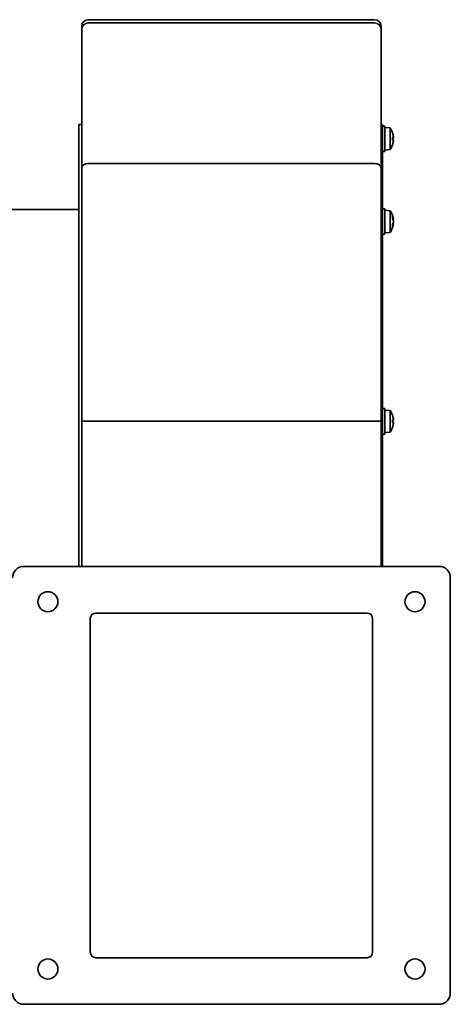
# Model space of a CAD drawing. Header units: millimetres. Extents: x 241 to 599, y 123 to 471.
# Tile 2 of 2: x 446 to 599, y 123 to 471. Entities that reach past the tile are written whole.
import ezdxf

# ---------------------------------------------------------------- set-up
doc = ezdxf.new("R2010")
doc.units = ezdxf.units.MM
doc.header["$LTSCALE"] = 2
doc.layers.add('Krawędzie widoczne(ISO)', color=7, linetype='Continuous', lineweight=35, true_color=0x262659)

msp = doc.modelspace()

# ---------------------------------------------------------------- linework, layer by layer
at = {"layer": 'Krawędzie widoczne(ISO)'}
for p, q in [((470.55, 471.25), (571.95, 471.25)), ((468.25, 467.82), (468.25, 468.95)), ((468.25, 418.89), (468.25, 467.82)), ((470.55, 470.1), (571.95, 470.1)), ((574.25, 468.95), (574.25, 467.82)), ((574.25, 467.82), (574.25, 418.89)), ((467.25, 434.1), (467.25, 314.39)), ((467.25, 434.1), (468.25, 434.1)), ((574.75, 434.1), (574.25, 434.1)), ((574.75, 305.36), (574.75, 434.1)), ((574.75, 433.6), (575.55, 433.6)), ((575.55, 433.6), (575.55, 424.6)), ((577.4, 432.94), (575.55, 433.1)), ((577.4, 432.94), (577.4, 425.27)), ((578.27, 431.23), (578.27, 431.24)), ((578.27, 428.63), (578.27, 429.58)), ((578.57, 429.41), (578.27, 429.38)), ((578.57, 428.8), (578.27, 428.83)), ((578.58, 429.81), (578.56, 429.81)), ((577.4, 425.27), (575.55, 425.1)), ((578.27, 426.96), (578.27, 426.98)), ((578.58, 428.39), (578.56, 428.4)), ((574.75, 424.6), (575.55, 424.6)), ((468.25, 329.41), (468.25, 418.89)), ((470.55, 420.32), (571.95, 420.32)), ((574.25, 418.89), (574.25, 329.41)), ((574.75, 404.31), (575.55, 404.31)), ((575.55, 404.31), (575.55, 395.31)), ((467.25, 404.05), (434.95, 404.05)), ((577.4, 403.65), (575.55, 403.81)), ((577.4, 403.65), (577.4, 395.98)), ((578.27, 400.98), (578.27, 401.62)), ((578.27, 398), (578.27, 398.65)), ((578.59, 400.65), (578.45, 400.64)), ((578.59, 398.98), (578.45, 398.99)), ((574.75, 395.31), (575.55, 395.31)), ((577.4, 395.98), (575.55, 395.81)), ((574.75, 333.6), (575.55, 333.6)), ((575.55, 333.6), (575.55, 324.6)), ((577.4, 332.94), (575.55, 333.1)), ((577.4, 332.94), (577.4, 325.27)), ((578.27, 331.23), (578.27, 331.24)), ((468.25, 279.78), (468.25, 329.41)), ((470.55, 329.1), (571.95, 329.1)), ((574.25, 329.41), (574.25, 279.78)), ((578.27, 328.63), (578.27, 329.58)), ((578.57, 329.41), (578.27, 329.38)), ((578.57, 328.8), (578.27, 328.83)), ((578.58, 329.81), (578.56, 329.81)), ((578.58, 328.39), (578.56, 328.4)), ((574.75, 324.6), (575.55, 324.6)), ((577.4, 325.27), (575.55, 325.1)), ((578.27, 326.96), (578.27, 326.98)), ((467.25, 313.58), (467.25, 314.39)), ((467.25, 313.58), (467.25, 283.61)), ((574.75, 305.36), (574.75, 304.56)), ((574.75, 282.92), (574.75, 304.56)), ((467.25, 277.75), (467.25, 283.61)), ((574.75, 282.92), (574.75, 277.75)), ((468.25, 279.78), (468.25, 277.75)), ((574.25, 277.75), (574.25, 279.78)), ((594.75, 277.75), (447.75, 277.75)), ((598.75, 126.75), (598.75, 273.75)), ((471.25, 141.25), (471.25, 259.25)), ((473.25, 261.25), (569.25, 261.25)), ((571.25, 259.25), (571.25, 141.25)), ((569.25, 139.25), (473.25, 139.25)), ((447.75, 122.75), (594.75, 122.75))]:
    msp.add_line(p, q, dxfattribs=at)
for centre in [(456.25, 265.25), (586.25, 265.25), (456.25, 135.25), (586.25, 135.25)]:
    msp.add_circle(centre, 3.55, dxfattribs=at)
for centre, radius, start, end in [((470.55, 468.95), 2.3, 90, 180), ((571.95, 468.95), 2.3, 0, 90), ((572.15, 429.1), 6.5, 19.8815, 36.1956), ((578.07, 431.24), 0.206, 0, 19.8815), ((572.15, 429.1), 6.5, 323.8044, 340.1185), ((578.07, 426.96), 0.206, 340.1185, 0), ((572.15, 399.81), 6.5, 11.7549, 36.1956), ((572.15, 399.81), 6.5, 323.8044, 348.2451), ((572.15, 329.1), 6.5, 19.8815, 36.1956), ((578.07, 331.24), 0.206, 0, 19.8815), ((572.15, 329.1), 6.5, 323.8044, 340.1185), ((578.07, 326.96), 0.206, 340.1185, 0), ((447.75, 273.75), 4, 90, 180), ((594.75, 273.75), 4, 0, 90), ((473.25, 259.25), 2, 90, 180), ((569.25, 259.25), 2, 0, 90), ((473.25, 141.25), 2, 180, 270), ((569.25, 141.25), 2, 270, 0), ((447.75, 126.75), 4, 180, 270), ((594.75, 126.75), 4, 270, 0)]:
    msp.add_arc(centre, radius, start, end, dxfattribs=at)
for centre, major_axis, ratio, start_param, end_param in [((470.55, 467.82), (2.3, 0), 0.994582, 1.571516, 3.142305), ((571.95, 467.82), (-2.3, 0), 0.994582, 3.140881, 4.711669), ((572.19, 429.18), (5.84, -2.82), 0.979749, 0.611822, 0.789969), ((578.07, 429.56), (0.206, 0.018), 0.179732, 6.267333, 6.614295), ((572.19, 428.67), (6.46, 0.57), 0.180266, 0.153405, 0.331552), ((572.19, 429.54), (6.46, -0.57), 0.180266, 5.951633, 6.12978), ((573.69, 427.06), (4.58, 3.44), 0.554863, 6.048844, 6.120382), ((573.69, 430.81), (-4.25, 3.83), 0.664926, 3.842345, 3.913882), ((578.91, 430.07), (-0.452, -0.225), 0.299538, 0.567435, 0.630241), ((578.07, 428.65), (-0.206, 0.018), 0.179732, 2.810483, 3.157445), ((572.19, 429.02), (-5.84, -2.82), 0.979749, 2.351624, 2.529771), ((573.69, 427.4), (4.25, 3.83), 0.664926, 5.510896, 5.582433), ((573.69, 431.15), (4.58, -3.44), 0.554863, 0.162804, 0.234341), ((578.91, 428.13), (0.452, -0.225), 0.299538, 2.511352, 2.574157), ((470.55, 418.89), (2.3, 0), 0.621678, 1.570805, 3.141598), ((571.95, 418.89), (-2.3, 0), 0.621678, 3.141587, 4.71238), ((578.07, 401.61), (0.205, 0.029), 0.818505, 6.166284, 6.513246), ((572.19, 399.56), (6.41, 0.99), 0.820254, 0.043648, 0.221795), ((572.19, 400.18), (6.45, -0.69), 0.56532, 0.229435, 0.407582), ((573.69, 399.57), (0.88, 5.66), 0.862521, 5.051866, 5.123403), ((572.19, 399.45), (6.45, 0.69), 0.56532, 5.875603, 6.05375), ((572.19, 400.07), (6.41, -0.99), 0.820254, 6.06139, 6.239537), ((578.07, 398.01), (-0.205, 0.029), 0.818505, 2.911532, 3.258494), ((573.69, 397.16), (4.95, 2.87), 0.077827, 6.005627, 6.077165), ((573.69, 402.47), (4.95, -2.87), 0.077827, 0.206021, 0.277558), ((573.69, 400.05), (-0.88, 5.66), 0.862521, 4.301375, 4.372912), ((572.19, 329.18), (5.84, -2.82), 0.979749, 0.611822, 0.789969), ((470.55, 329.41), (2.3, 0), 0.132557, 3.141593, 4.71238), ((571.95, 329.41), (-2.3, 0), 0.132557, 1.570805, 3.141593), ((578.07, 329.56), (0.206, 0.018), 0.179732, 6.267333, 6.614295), ((572.19, 328.67), (6.46, 0.57), 0.180266, 0.153405, 0.331552), ((572.19, 329.54), (6.46, -0.57), 0.180266, 5.951633, 6.12978), ((578.07, 328.65), (-0.206, 0.018), 0.179732, 2.810483, 3.157445), ((572.19, 329.02), (-5.84, -2.82), 0.979749, 2.351624, 2.529771), ((573.69, 327.06), (4.58, 3.44), 0.554863, 6.048844, 6.120382), ((573.69, 330.81), (-4.25, 3.83), 0.664926, 3.842345, 3.913882), ((573.69, 327.4), (4.25, 3.83), 0.664926, 5.510896, 5.582433), ((573.69, 331.15), (4.58, -3.44), 0.554863, 0.162804, 0.234341), ((578.91, 330.07), (-0.452, -0.225), 0.299538, 0.567435, 0.630241), ((578.91, 328.13), (0.452, -0.225), 0.299538, 2.511352, 2.574157)]:
    msp.add_ellipse(centre, major_axis=major_axis, ratio=ratio, start_param=start_param, end_param=end_param, dxfattribs=at)
for points, knots in [([(578.56, 430.16), (578.56, 430.12), (578.57, 430.08), (578.58, 430.01), (578.58, 429.97), (578.59, 429.91), (578.59, 429.88), (578.59, 429.84), (578.59, 429.83), (578.59, 429.81), (578.58, 429.81), (578.58, 429.81)], [0, 0, 0, 0, 0.01116716, 0.01116716, 0.02233431, 0.02233431, 0.03329353, 0.03329353, 0.04425275, 0.04425275, 0.04996652, 0.04996652, 0.04996652, 0.04996652]), ([(578.58, 429.71), (578.58, 429.7), (578.58, 429.7), (578.59, 429.66), (578.59, 429.62), (578.59, 429.55), (578.59, 429.52), (578.59, 429.47), (578.58, 429.45), (578.58, 429.42), (578.57, 429.41), (578.56, 429.41), (578.56, 429.41), (578.56, 429.41)], [-0.15827539, -0.15827539, -0.15827539, -0.15827539, -0.15764996, -0.15764996, -0.14669212, -0.14669212, -0.13573428, -0.13573428, -0.12469501, -0.12469501, -0.11365575, -0.11365575, -0.10828626, -0.10828626, -0.10828626, -0.10828626]), ([(578.56, 428.8), (578.56, 428.8), (578.57, 428.8), (578.58, 428.78), (578.58, 428.77), (578.59, 428.73), (578.59, 428.7), (578.59, 428.63), (578.59, 428.6), (578.59, 428.54), (578.58, 428.52), (578.58, 428.5)], [-0.1800581, -0.1800581, -0.1800581, -0.1800581, -0.16889095, -0.16889095, -0.15772379, -0.15772379, -0.14676457, -0.14676457, -0.13580535, -0.13580535, -0.13009158, -0.13009158, -0.13009158, -0.13009158]), ([(578.58, 428.39), (578.58, 428.39), (578.58, 428.39), (578.59, 428.39), (578.59, 428.39), (578.59, 428.36), (578.59, 428.33), (578.59, 428.28), (578.58, 428.25), (578.58, 428.18), (578.57, 428.14), (578.56, 428.08), (578.56, 428.07), (578.56, 428.05)], [-0.15827539, -0.15827539, -0.15827539, -0.15827539, -0.15764996, -0.15764996, -0.14669212, -0.14669212, -0.13573428, -0.13573428, -0.12469501, -0.12469501, -0.11365575, -0.11365575, -0.10828626, -0.10828626, -0.10828626, -0.10828626]), ([(578.58, 400.74), (578.58, 400.74), (578.58, 400.74), (578.59, 400.71), (578.59, 400.69), (578.59, 400.66), (578.59, 400.65), (578.59, 400.65), (578.58, 400.66), (578.58, 400.69), (578.57, 400.71), (578.56, 400.75), (578.56, 400.76), (578.56, 400.78)], [-0.15827539, -0.15827539, -0.15827539, -0.15827539, -0.15764996, -0.15764996, -0.14669212, -0.14669212, -0.13573428, -0.13573428, -0.12469501, -0.12469501, -0.11365575, -0.11365575, -0.10828626, -0.10828626, -0.10828626, -0.10828626]), ([(578.56, 400.34), (578.56, 400.32), (578.57, 400.29), (578.58, 400.23), (578.58, 400.19), (578.59, 400.12), (578.59, 400.08), (578.59, 400), (578.59, 399.97), (578.59, 399.92), (578.58, 399.9), (578.58, 399.89)], [0, 0, 0, 0, 0.01116716, 0.01116716, 0.02233431, 0.02233431, 0.03329353, 0.03329353, 0.04425275, 0.04425275, 0.04996652, 0.04996652, 0.04996652, 0.04996652]), ([(578.58, 399.74), (578.58, 399.74), (578.58, 399.74), (578.59, 399.71), (578.59, 399.68), (578.59, 399.6), (578.59, 399.56), (578.59, 399.49), (578.58, 399.45), (578.58, 399.38), (578.57, 399.35), (578.56, 399.31), (578.56, 399.3), (578.56, 399.29)], [-0.15827539, -0.15827539, -0.15827539, -0.15827539, -0.15764996, -0.15764996, -0.14669212, -0.14669212, -0.13573428, -0.13573428, -0.12469501, -0.12469501, -0.11365575, -0.11365575, -0.10828626, -0.10828626, -0.10828626, -0.10828626]), ([(578.56, 398.85), (578.56, 398.88), (578.57, 398.91), (578.58, 398.95), (578.58, 398.96), (578.59, 398.98), (578.59, 398.98), (578.59, 398.96), (578.59, 398.94), (578.59, 398.91), (578.58, 398.9), (578.58, 398.89)], [-0.1800581, -0.1800581, -0.1800581, -0.1800581, -0.16889095, -0.16889095, -0.15772379, -0.15772379, -0.14676457, -0.14676457, -0.13580535, -0.13580535, -0.13009158, -0.13009158, -0.13009158, -0.13009158]), ([(578.56, 330.16), (578.56, 330.12), (578.57, 330.08), (578.58, 330.01), (578.58, 329.97), (578.59, 329.91), (578.59, 329.88), (578.59, 329.84), (578.59, 329.83), (578.59, 329.81), (578.58, 329.81), (578.58, 329.81)], [-0.1800581, -0.1800581, -0.1800581, -0.1800581, -0.16889095, -0.16889095, -0.15772379, -0.15772379, -0.14676457, -0.14676457, -0.13580535, -0.13580535, -0.13009158, -0.13009158, -0.13009158, -0.13009158]), ([(578.58, 329.71), (578.58, 329.7), (578.58, 329.7), (578.59, 329.66), (578.59, 329.62), (578.59, 329.55), (578.59, 329.52), (578.59, 329.47), (578.58, 329.45), (578.58, 329.42), (578.57, 329.41), (578.56, 329.41), (578.56, 329.41), (578.56, 329.41)], [-0.15827539, -0.15827539, -0.15827539, -0.15827539, -0.15764996, -0.15764996, -0.14669212, -0.14669212, -0.13573428, -0.13573428, -0.12469501, -0.12469501, -0.11365575, -0.11365575, -0.10828626, -0.10828626, -0.10828626, -0.10828626]), ([(578.56, 328.8), (578.56, 328.8), (578.57, 328.8), (578.58, 328.78), (578.58, 328.77), (578.59, 328.73), (578.59, 328.7), (578.59, 328.63), (578.59, 328.6), (578.59, 328.54), (578.58, 328.52), (578.58, 328.5)], [0, 0, 0, 0, 0.01116716, 0.01116716, 0.02233431, 0.02233431, 0.03329353, 0.03329353, 0.04425275, 0.04425275, 0.04996652, 0.04996652, 0.04996652, 0.04996652]), ([(578.58, 328.39), (578.58, 328.39), (578.58, 328.39), (578.59, 328.39), (578.59, 328.39), (578.59, 328.36), (578.59, 328.33), (578.59, 328.28), (578.58, 328.25), (578.58, 328.18), (578.57, 328.14), (578.56, 328.08), (578.56, 328.07), (578.56, 328.05)], [-0.15827539, -0.15827539, -0.15827539, -0.15827539, -0.15764996, -0.15764996, -0.14669212, -0.14669212, -0.13573428, -0.13573428, -0.12469501, -0.12469501, -0.11365575, -0.11365575, -0.10828626, -0.10828626, -0.10828626, -0.10828626])]:
    msp.add_open_spline(points, degree=3, knots=knots, dxfattribs=at)

doc.saveas('drawing.dxf')
